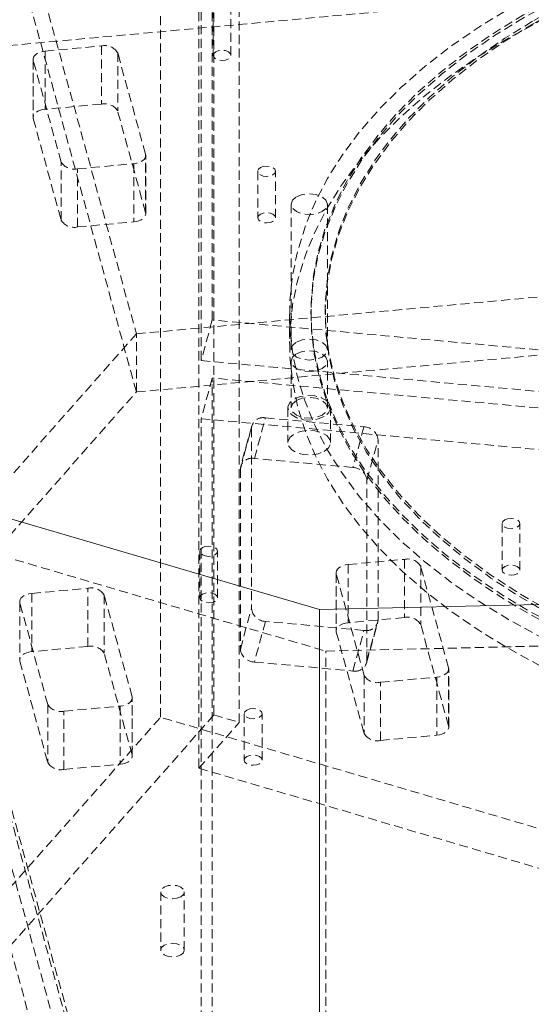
# Model space of a CAD drawing. Header units: millimetres. Extents: x 1529 to 6255, y 1713 to 5797.
# Tile 51 of 82: x 5741 to 5813, y 4709 to 4847. Entities that reach past the tile are written whole.
import ezdxf

# ---------------------------------------------------------------- set-up
doc = ezdxf.new("R2010")
doc.units = ezdxf.units.MM
doc.linetypes.add('HIDDEN', pattern=[1.905, 1.27, -0.635])

msp = doc.modelspace()

# ---------------------------------------------------------------- linework, layer by layer
at = {"color": 7, "linetype": 'HIDDEN', "lineweight": 0}
for p, q in [((5768.255, 4912.72), (5768.255, 4749.411)), ((5766.144, 4905.242), (5766.144, 4741.934)), ((5771.819, 4748.363), (5771.819, 4903.572)), ((5760.764, 4749.09), (5760.764, 4896.067)), ((5757.362, 4664.113), (5694.335, 4893.839)), ((5768.021, 4804.872), (5768.021, 4882.444)), ((5736.965, 4877.269), (5757.362, 4802.925)), ((5766.457, 4876.742), (5766.457, 4799.171)), ((5757.362, 4794.759), (5735.256, 4875.332)), ((5973.998, 4864.841), (5702.383, 4840.006)), ((5768.151, 4848.552), (5768.151, 4842.02)), ((5770.651, 4842.02), (5770.651, 4848.552)), ((5757.049, 4671.785), (5709.279, 4845.901)), ((5709.621, 4846.288), (5757.362, 4672.278)), ((5744.544, 4842.623), (5752.446, 4843.345)), ((5752.446, 4843.345), (5752.446, 4835.18)), ((5705.417, 4841.525), (5752.111, 4671.334)), ((5742.857, 4841.483), (5742.857, 4833.317)), ((5744.544, 4842.623), (5744.544, 4834.458)), ((5758.645, 4828.131), (5754.734, 4842.386)), ((5754.734, 4842.386), (5754.734, 4834.22)), ((5746.793, 4827.047), (5742.882, 4841.302)), ((5742.882, 4841.302), (5742.882, 4833.137)), ((5752.446, 4835.18), (5744.544, 4834.458)), ((5742.882, 4833.137), (5746.793, 4818.882)), ((5758.645, 4819.966), (5754.734, 4834.22)), ((5757.362, 4802.925), (6028.977, 4827.759)), ((5758.645, 4819.966), (5758.645, 4828.131)), ((5758.669, 4819.785), (5758.669, 4827.951)), ((5746.793, 4818.882), (5746.793, 4827.047)), ((5749.081, 4826.088), (5756.982, 4826.81)), ((5756.982, 4826.81), (5756.982, 4818.645)), ((5749.081, 4817.922), (5749.081, 4826.088)), ((5774.408, 4825.745), (5774.408, 4819.213)), ((5776.908, 4819.213), (5776.908, 4825.745)), ((5779.086, 4821.119), (5779.086, 4800.705)), ((5784.186, 4800.705), (5784.186, 4821.119)), ((5757.362, 4794.759), (6028.977, 4819.594)), ((5749.081, 4817.922), (5756.982, 4818.645)), ((5778.879, 4805.673), (5778.879, 4801.59)), ((5781.879, 4806.081), (5781.879, 4805.673)), ((5783.879, 4806.081), (5783.879, 4805.673)), ((5768.021, 4804.872), (5766.457, 4799.171)), ((6033.86, 4780.566), (5768.021, 4804.872)), ((5757.362, 4802.925), (5661.567, 4694.39)), ((5757.362, 4794.759), (5757.362, 4802.925)), ((5766.457, 4799.171), (5938.172, 4783.47)), ((5779.086, 4799.072), (5779.086, 4792.54)), ((5784.186, 4792.54), (5784.186, 4799.072)), ((5768.021, 4796.707), (5766.457, 4791.005)), ((6033.86, 4772.401), (5768.021, 4796.707)), ((5768.021, 4674.226), (5768.021, 4796.707)), ((5574.449, 4587.52), (5757.362, 4794.759)), ((5669.058, 4792.165), (5783.955, 4758.369)), ((5778.636, 4792.54), (5778.636, 4787.641)), ((5784.636, 4787.641), (5784.636, 4792.54)), ((5766.457, 4791.005), (6032.295, 4766.699)), ((5766.457, 4668.524), (5766.457, 4791.005)), ((5773.94, 4785.422), (5775.504, 4791.124)), ((5775.504, 4791.124), (5789.332, 4789.859)), ((5771.964, 4783.969), (5773.529, 4789.671)), ((5773.575, 4790.02), (5772.011, 4784.318)), ((5773.529, 4789.671), (5773.529, 4764.358)), ((5789.332, 4789.859), (5787.767, 4784.157)), ((5789.743, 4782.344), (5791.307, 4788.046)), ((5791.307, 4762.733), (5791.307, 4788.046)), ((5787.767, 4784.157), (5773.94, 4785.422)), ((5771.964, 4783.969), (5771.964, 4758.657)), ((5789.743, 4757.031), (5789.743, 4782.344)), ((5808.735, 4776.28), (5808.735, 4769.748)), ((5811.235, 4769.748), (5811.235, 4776.28)), ((5766.264, 4772.397), (5766.264, 4765.864)), ((5768.764, 4765.864), (5768.764, 4772.397)), ((5787.104, 4770.531), (5795.005, 4771.254)), ((5795.005, 4771.254), (5795.005, 4763.088)), ((5787.104, 4770.531), (5787.104, 4762.366)), ((5801.204, 4756.04), (5797.293, 4770.294)), ((5797.293, 4770.294), (5797.293, 4762.129)), ((5785.416, 4769.391), (5785.416, 4761.226)), ((5789.352, 4754.956), (5785.441, 4769.21)), ((5785.441, 4769.21), (5785.441, 4761.045)), ((5742.658, 4766.468), (5750.559, 4767.19)), ((5750.559, 4759.025), (5750.559, 4767.19)), ((5742.658, 4766.468), (5742.658, 4758.302)), ((5756.758, 4751.976), (5752.847, 4766.23)), ((5752.847, 4766.23), (5752.847, 4758.065)), ((5744.906, 4750.892), (5740.995, 4765.147)), ((5740.995, 4765.147), (5740.995, 4756.981)), ((5771.964, 4758.657), (5773.529, 4764.358)), ((5795.005, 4763.088), (5787.104, 4762.366)), ((5789.743, 4757.031), (5791.307, 4762.733)), ((5775.504, 4762.545), (5773.94, 4756.843)), ((5789.332, 4761.28), (5775.504, 4762.545)), ((5787.767, 4755.579), (5789.332, 4761.28)), ((5789.696, 4756.682), (5791.261, 4762.384)), ((5801.204, 4747.874), (5797.293, 4762.129)), ((5783.955, 4758.369), (5875.666, 4760.549)), ((5785.441, 4761.045), (5789.352, 4746.791)), ((5750.559, 4759.025), (5742.658, 4758.302)), ((5756.758, 4743.81), (5752.847, 4758.065)), ((5783.955, 4611.392), (5783.955, 4758.369)), ((5740.995, 4756.981), (5744.906, 4742.727)), ((5773.94, 4756.843), (5787.767, 4755.579)), ((5801.204, 4747.874), (5801.204, 4756.04)), ((5801.229, 4747.694), (5801.229, 4755.859)), ((5789.352, 4754.956), (5789.352, 4746.791)), ((5791.64, 4753.996), (5799.542, 4754.719)), ((5799.542, 4754.719), (5799.542, 4746.553)), ((5791.64, 4745.831), (5791.64, 4753.996)), ((5756.758, 4743.81), (5756.758, 4751.976)), ((5756.783, 4743.63), (5756.783, 4751.795)), ((5744.906, 4750.892), (5744.906, 4742.727)), ((5747.194, 4749.932), (5755.096, 4750.655)), ((5755.096, 4750.655), (5755.096, 4742.489)), ((5768.255, 4749.411), (5661.567, 4628.535)), ((5669.058, 4645.188), (5760.764, 4749.09)), ((5747.194, 4741.767), (5747.194, 4749.932)), ((5875.662, 4715.294), (5760.764, 4749.09)), ((5768.255, 4749.411), (5771.819, 4748.363)), ((5772.522, 4749.59), (5772.522, 4743.057)), ((5775.022, 4743.057), (5775.022, 4749.59)), ((5766.144, 4741.934), (5771.819, 4748.363)), ((5791.64, 4745.831), (5799.542, 4746.553)), ((5747.194, 4741.767), (5755.096, 4742.489)), ((5766.144, 4741.934), (5878.411, 4708.911)), ((5760.786, 4724.561), (5760.786, 4716.395)), ((5764.085, 4716.395), (5764.085, 4724.561))]:
    msp.add_line(p, q, dxfattribs=at)
at = {"color": 7, "linetype": 'Continuous', "lineweight": 15}
for p, q in [((5783.073, 4764.202), (5670.806, 4797.225)), ((5874.783, 4766.382), (5783.073, 4764.202)), ((5783.073, 4764.202), (5783.073, 4600.894))]:
    msp.add_line(p, q, dxfattribs=at)
at = {"color": 7, "linetype": 'HIDDEN', "lineweight": 0, "flags": 128}
for points in [[(5809.632, 4848.534), (5814.075, 4850.954), (5818.754, 4853.22), (5823.653, 4855.326), (5828.756, 4857.264), (5834.046, 4859.027), (5839.504, 4860.609), (5845.112, 4862.006), (5850.852, 4863.211), (5856.703, 4864.223), (5862.646, 4865.036), (5868.661, 4865.648), (5874.727, 4866.058), (5880.825, 4866.263), (5886.933, 4866.263), (5893.03, 4866.058), (5899.097, 4865.648), (5905.112, 4865.036), (5911.055, 4864.223), (5916.906, 4863.211), (5922.645, 4862.006), (5928.254, 4860.609), (5933.712, 4859.027), (5939.001, 4857.264), (5944.104, 4855.326), (5949.003, 4853.22), (5953.682, 4850.954), (5958.125, 4848.534), (5962.316, 4845.97), (5966.242, 4843.269), (5969.89, 4840.44), (5973.246, 4837.495), (5976.3, 4834.441), (5979.041, 4831.29), (5981.46, 4828.052), (5983.549, 4824.739), (5985.301, 4821.361), (5986.709, 4817.93), (5987.77, 4814.458), (5988.479, 4810.956), (5988.834, 4807.436), (5988.834, 4803.91), (5988.479, 4800.39), (5987.77, 4796.888), (5986.709, 4793.415), (5985.301, 4789.985), (5983.549, 4786.607), (5981.46, 4783.293), (5979.041, 4780.056), (5976.3, 4776.905), (5973.246, 4773.851), (5969.89, 4770.905), (5966.242, 4768.077), (5962.316, 4765.376), (5958.125, 4762.812), (5953.682, 4760.392), (5949.003, 4758.125), (5944.104, 4756.02), (5939.001, 4754.082), (5933.712, 4752.319), (5928.254, 4750.737), (5922.645, 4749.34), (5916.906, 4748.134), (5911.055, 4747.123), (5905.112, 4746.31), (5899.097, 4745.698), (5893.03, 4745.288), (5886.933, 4745.083), (5880.825, 4745.083), (5874.727, 4745.288), (5868.661, 4745.698), (5862.646, 4746.31), (5856.703, 4747.123), (5850.852, 4748.134), (5845.112, 4749.34), (5839.504, 4750.737), (5834.046, 4752.319), (5828.756, 4754.082), (5823.653, 4756.02), (5818.754, 4758.125), (5814.075, 4760.392), (5809.633, 4762.812), (5805.441, 4765.376), (5801.515, 4768.077), (5797.868, 4770.905), (5794.511, 4773.851), (5791.458, 4776.905), (5788.716, 4780.056), (5786.297, 4783.293), (5784.208, 4786.607), (5782.457, 4789.985), (5781.048, 4793.415), (5779.987, 4796.888), (5779.278, 4800.39), (5778.923, 4803.91), (5778.923, 4807.436), (5779.278, 4810.956), (5779.987, 4814.458), (5781.048, 4817.93), (5782.456, 4821.361), (5784.208, 4824.739), (5786.297, 4828.052), (5788.716, 4831.29), (5791.458, 4834.441), (5794.511, 4837.495), (5797.868, 4840.44), (5801.515, 4843.269), (5805.441, 4845.97), (5809.632, 4848.534)], [(5811.754, 4847.718), (5807.645, 4845.203), (5803.8, 4842.552), (5800.23, 4839.777), (5796.949, 4836.885), (5793.967, 4833.886), (5791.295, 4830.792), (5788.943, 4827.613), (5786.917, 4824.359), (5785.226, 4821.043), (5783.875, 4817.675), (5782.869, 4814.267), (5782.211, 4810.83), (5781.903, 4807.378), (5781.947, 4803.921), (5782.343, 4800.471), (5783.088, 4797.041), (5784.181, 4793.641), (5785.617, 4790.285), (5787.393, 4786.983), (5789.5, 4783.747), (5791.934, 4780.588), (5794.684, 4777.517), (5797.741, 4774.545), (5801.096, 4771.681), (5804.736, 4768.935), (5808.648, 4766.318), (5812.82, 4763.838), (5817.237, 4761.503), (5821.884, 4759.322), (5826.744, 4757.302), (5831.802, 4755.451), (5837.039, 4753.774), (5842.437, 4752.277), (5847.978, 4750.966), (5853.643, 4749.844), (5859.413, 4748.917), (5865.266, 4748.187), (5871.184, 4747.656), (5877.145, 4747.326), (5883.13, 4747.199), (5889.117, 4747.276), (5895.087, 4747.554), (5901.017, 4748.035), (5906.889, 4748.716), (5912.681, 4749.594), (5918.374, 4750.667), (5923.948, 4751.931), (5929.383, 4753.382), (5934.662, 4755.015), (5939.766, 4756.823), (5944.678, 4758.802), (5949.379, 4760.943), (5953.855, 4763.24), (5958.09, 4765.685), (5962.069, 4768.269), (5965.778, 4770.983), (5969.205, 4773.818), (5972.338, 4776.764), (5975.166, 4779.812), (5977.679, 4782.95), (5979.869, 4786.168), (5981.728, 4789.454), (5983.249, 4792.798), (5984.429, 4796.187), (5985.261, 4799.611), (5985.744, 4803.057), (5985.876, 4806.513), (5985.656, 4809.968), (5985.086, 4813.41), (5984.166, 4816.826), (5982.901, 4820.205), (5981.294, 4823.536), (5979.352, 4826.806), (5977.081, 4830.005), (5974.488, 4833.121), (5971.583, 4836.145), (5968.375, 4839.064), (5964.877, 4841.87), (5961.099, 4844.552), (5957.055, 4847.102), (5952.758, 4849.511), (5948.224, 4851.77), (5943.469, 4853.871), (5938.508, 4855.807), (5933.358, 4857.572), (5928.038, 4859.16), (5922.566, 4860.565), (5916.961, 4861.781), (5911.241, 4862.806), (5905.427, 4863.636), (5899.539, 4864.266), (5893.597, 4864.697), (5887.621, 4864.925), (5881.633, 4864.95), (5875.652, 4864.773), (5869.7, 4864.393), (5863.796, 4863.812), (5857.962, 4863.032), (5852.217, 4862.056), (5846.581, 4860.887), (5841.073, 4859.529), (5835.714, 4857.986), (5830.52, 4856.265), (5825.51, 4854.371), (5820.702, 4852.31), (5816.111, 4850.09), (5811.754, 4847.718)], [(5811.754, 4847.31), (5807.645, 4844.794), (5803.8, 4842.144), (5800.23, 4839.368), (5796.949, 4836.476), (5793.967, 4833.478), (5791.295, 4830.384), (5788.943, 4827.205), (5786.917, 4823.951), (5785.226, 4820.635), (5783.875, 4817.266), (5782.869, 4813.858), (5782.211, 4810.422), (5781.903, 4806.97), (5781.947, 4803.512), (5782.343, 4800.063), (5783.088, 4796.632), (5784.181, 4793.233), (5785.617, 4789.877), (5787.393, 4786.575), (5789.5, 4783.339), (5791.934, 4780.18), (5794.684, 4777.109), (5797.741, 4774.136), (5801.096, 4771.272), (5804.736, 4768.527), (5808.648, 4765.91), (5812.82, 4763.429), (5817.237, 4761.095), (5821.884, 4758.914), (5826.744, 4756.894), (5831.802, 4755.042), (5837.039, 4753.365), (5842.437, 4751.869), (5847.978, 4750.557), (5853.643, 4749.436), (5859.413, 4748.509), (5865.266, 4747.778), (5871.184, 4747.247), (5877.145, 4746.918), (5883.13, 4746.791), (5889.117, 4746.867), (5895.087, 4747.146), (5901.017, 4747.627), (5906.889, 4748.307), (5912.681, 4749.186), (5918.374, 4750.259), (5923.948, 4751.523), (5929.383, 4752.974), (5934.662, 4754.607), (5939.766, 4756.415), (5944.678, 4758.394), (5949.379, 4760.535), (5953.855, 4762.832), (5958.09, 4765.276), (5962.069, 4767.86), (5965.778, 4770.575), (5969.205, 4773.41), (5972.338, 4776.356), (5975.166, 4779.404), (5977.679, 4782.542), (5979.869, 4785.759), (5981.728, 4789.046), (5983.249, 4792.39), (5984.429, 4795.779), (5985.261, 4799.203), (5985.744, 4802.649), (5985.876, 4806.105), (5985.656, 4809.56), (5985.086, 4813.002), (5984.166, 4816.418), (5982.901, 4819.797), (5981.294, 4823.127), (5979.352, 4826.398), (5977.081, 4829.597), (5974.488, 4832.713), (5971.583, 4835.736), (5968.375, 4838.656), (5964.877, 4841.462), (5961.099, 4844.144), (5957.055, 4846.694), (5952.758, 4849.103), (5948.224, 4851.361), (5943.469, 4853.463), (5938.508, 4855.399), (5933.358, 4857.164), (5928.038, 4858.752), (5922.566, 4860.156), (5916.961, 4861.373), (5911.241, 4862.398), (5905.427, 4863.227), (5899.539, 4863.858), (5893.597, 4864.288), (5887.621, 4864.517), (5881.633, 4864.542), (5875.652, 4864.364), (5869.7, 4863.985), (5863.796, 4863.404), (5857.962, 4862.624), (5852.217, 4861.648), (5846.581, 4860.478), (5841.073, 4859.12), (5835.714, 4857.578), (5830.52, 4855.857), (5825.51, 4853.962), (5820.702, 4851.902), (5816.111, 4849.682), (5811.754, 4847.31)], [(5813.168, 4846.902), (5817.481, 4849.248), (5822.028, 4851.443), (5826.791, 4853.479), (5831.755, 4855.348), (5836.902, 4857.044), (5842.215, 4858.561), (5847.673, 4859.893), (5853.259, 4861.037), (5858.952, 4861.988), (5864.733, 4862.742), (5870.581, 4863.297), (5876.476, 4863.652), (5882.397, 4863.804), (5888.323, 4863.753), (5894.233, 4863.5), (5900.107, 4863.045), (5905.924, 4862.39), (5911.664, 4861.537), (5917.306, 4860.489), (5922.831, 4859.25), (5928.218, 4857.825), (5933.45, 4856.218), (5938.508, 4854.434), (5943.374, 4852.481), (5948.031, 4850.365), (5952.463, 4848.093), (5956.654, 4845.674), (5960.589, 4843.116), (5964.255, 4840.427), (5967.638, 4837.618), (5970.727, 4834.698), (5973.511, 4831.678), (5975.981, 4828.568), (5978.126, 4825.378), (5979.941, 4822.121), (5981.418, 4818.808), (5982.553, 4815.45), (5983.341, 4812.059), (5983.78, 4808.647), (5983.868, 4805.226), (5983.604, 4801.808), (5982.991, 4798.405), (5982.029, 4795.029), (5980.722, 4791.691), (5979.076, 4788.405), (5977.094, 4785.18), (5974.786, 4782.029), (5972.158, 4778.962), (5969.22, 4775.991), (5965.982, 4773.125), (5962.456, 4770.375), (5958.654, 4767.751), (5954.589, 4765.261), (5950.276, 4762.914), (5945.73, 4760.719), (5940.966, 4758.684), (5936.002, 4756.815), (5930.855, 4755.119), (5925.543, 4753.602), (5920.084, 4752.269), (5914.498, 4751.125), (5908.805, 4750.175), (5903.024, 4749.42), (5897.176, 4748.865), (5891.281, 4748.511), (5885.361, 4748.359), (5879.435, 4748.409), (5873.524, 4748.663), (5867.65, 4749.118), (5861.833, 4749.773), (5856.093, 4750.626), (5850.451, 4751.673), (5844.927, 4752.912), (5839.539, 4754.337), (5834.307, 4755.945), (5829.249, 4757.728), (5824.383, 4759.681), (5819.726, 4761.797), (5815.294, 4764.069), (5811.104, 4766.488), (5807.169, 4769.047), (5803.503, 4771.735), (5800.119, 4774.544), (5797.03, 4777.464), (5794.246, 4780.484), (5791.777, 4783.595), (5789.631, 4786.784), (5787.816, 4790.041), (5786.339, 4793.355), (5785.204, 4796.713), (5784.416, 4800.104), (5783.978, 4803.516), (5783.89, 4806.937), (5784.153, 4810.355), (5784.767, 4813.758), (5785.729, 4817.134), (5787.035, 4820.471), (5788.682, 4823.758), (5790.663, 4826.982), (5792.972, 4830.133), (5795.599, 4833.2), (5798.537, 4836.171), (5801.775, 4839.037), (5805.301, 4841.787), (5809.103, 4844.412), (5813.168, 4846.902)], [(5809.632, 4844.452), (5805.441, 4841.887), (5801.515, 4839.186), (5797.868, 4836.358), (5794.511, 4833.412), (5791.458, 4830.358), (5788.716, 4827.207), (5786.297, 4823.97), (5784.208, 4820.656), (5782.456, 4817.279), (5781.048, 4813.848), (5779.987, 4810.375), (5779.278, 4806.873), (5778.923, 4803.353), (5778.923, 4799.827), (5779.278, 4796.307), (5779.987, 4792.805), (5781.048, 4789.333), (5782.457, 4785.902), (5784.208, 4782.524), (5786.297, 4779.211), (5788.716, 4775.973), (5791.458, 4772.822), (5794.511, 4769.769), (5797.868, 4766.823), (5801.515, 4763.995), (5805.441, 4761.294), (5809.633, 4758.729), (5814.075, 4756.309), (5818.754, 4754.043), (5823.653, 4751.937), (5828.756, 4750), (5834.046, 4748.237), (5839.504, 4746.654), (5845.112, 4745.258), (5850.852, 4744.052), (5856.703, 4743.04), (5862.646, 4742.227), (5868.661, 4741.615), (5874.727, 4741.206), (5880.825, 4741.001), (5886.933, 4741.001), (5893.03, 4741.206), (5899.097, 4741.615), (5905.112, 4742.227), (5911.055, 4743.04), (5916.906, 4744.052), (5922.645, 4745.258), (5928.254, 4746.654), (5933.712, 4748.237), (5939.001, 4750), (5944.104, 4751.937), (5949.003, 4754.043), (5953.682, 4756.309), (5958.125, 4758.729), (5962.316, 4761.294), (5966.242, 4763.995), (5969.89, 4766.823), (5973.246, 4769.769), (5976.3, 4772.822), (5979.041, 4775.973), (5981.46, 4779.211), (5983.549, 4782.524), (5985.301, 4785.902), (5986.709, 4789.333), (5987.77, 4792.805), (5988.479, 4796.307), (5988.834, 4799.827), (5988.834, 4803.353), (5988.479, 4806.873), (5987.77, 4810.375), (5986.709, 4813.848), (5985.301, 4817.279), (5983.549, 4820.656), (5981.46, 4823.97), (5979.041, 4827.207), (5976.3, 4830.358), (5973.246, 4833.412), (5969.89, 4836.358), (5966.242, 4839.186), (5962.316, 4841.887), (5958.125, 4844.452), (5953.682, 4846.871), (5949.003, 4849.138), (5944.104, 4851.243), (5939.001, 4853.181), (5933.712, 4854.944), (5928.254, 4856.526), (5922.645, 4857.923), (5916.906, 4859.129), (5911.055, 4860.14), (5905.112, 4860.953), (5899.097, 4861.565), (5893.03, 4861.975), (5886.933, 4862.18), (5880.825, 4862.18), (5874.727, 4861.975), (5868.661, 4861.565), (5862.646, 4860.953), (5856.703, 4860.14), (5850.852, 4859.129), (5845.112, 4857.923), (5839.504, 4856.526), (5834.046, 4854.944), (5828.756, 4853.181), (5823.653, 4851.243), (5818.754, 4849.138), (5814.075, 4846.871), (5809.632, 4844.452)], [(5813.168, 4846.493), (5809.103, 4844.003), (5805.301, 4841.379), (5801.775, 4838.629), (5798.537, 4835.763), (5795.599, 4832.792), (5792.972, 4829.725), (5790.663, 4826.574), (5788.682, 4823.349), (5787.035, 4820.063), (5785.729, 4816.725), (5784.767, 4813.349), (5784.153, 4809.946), (5783.89, 4806.528), (5783.978, 4803.107), (5784.416, 4799.695), (5785.204, 4796.304), (5786.339, 4792.946), (5787.816, 4789.633), (5789.631, 4786.376), (5791.777, 4783.187), (5794.246, 4780.076), (5797.03, 4777.056), (5800.119, 4774.136), (5803.503, 4771.327), (5807.169, 4768.638), (5811.104, 4766.08), (5815.294, 4763.661), (5819.726, 4761.389), (5824.383, 4759.273), (5829.249, 4757.32), (5834.307, 4755.536), (5839.539, 4753.929), (5844.927, 4752.504), (5850.451, 4751.265), (5856.093, 4750.217), (5861.833, 4749.365), (5867.65, 4748.709), (5873.524, 4748.254), (5879.435, 4748.001), (5885.361, 4747.951), (5891.281, 4748.103), (5897.176, 4748.457), (5903.024, 4749.012), (5908.805, 4749.766), (5914.498, 4750.717), (5920.084, 4751.861), (5925.543, 4753.193), (5930.855, 4754.71), (5936.002, 4756.406), (5940.966, 4758.276), (5945.73, 4760.311), (5950.276, 4762.506), (5954.589, 4764.853), (5958.654, 4767.342), (5962.456, 4769.967), (5965.982, 4772.717), (5969.22, 4775.583), (5972.158, 4778.554), (5974.786, 4781.621), (5977.094, 4784.772), (5979.076, 4787.997), (5980.722, 4791.283), (5982.029, 4794.62), (5982.991, 4797.996), (5983.604, 4801.4), (5983.868, 4804.818), (5983.78, 4808.239), (5983.341, 4811.651), (5982.553, 4815.042), (5981.418, 4818.4), (5979.941, 4821.713), (5978.126, 4824.97), (5975.981, 4828.159), (5973.511, 4831.27), (5970.727, 4834.29), (5967.638, 4837.21), (5964.255, 4840.019), (5960.589, 4842.707), (5956.654, 4845.266), (5952.463, 4847.685), (5948.031, 4849.957), (5943.374, 4852.073), (5938.508, 4854.026), (5933.45, 4855.81), (5928.218, 4857.417), (5922.831, 4858.842), (5917.306, 4860.081), (5911.664, 4861.129), (5905.924, 4861.981), (5900.107, 4862.636), (5894.233, 4863.091), (5888.323, 4863.345), (5882.397, 4863.395), (5876.476, 4863.243), (5870.581, 4862.889), (5864.733, 4862.334), (5858.952, 4861.58), (5853.259, 4860.629), (5847.673, 4859.485), (5842.215, 4858.153), (5836.902, 4856.636), (5831.755, 4854.939), (5826.791, 4853.07), (5822.028, 4851.035), (5817.481, 4848.84), (5813.168, 4846.493)], [(5742.882, 4841.302), (5742.859, 4841.528), (5742.912, 4841.752), (5743.041, 4841.966), (5743.239, 4842.161), (5743.499, 4842.33), (5743.812, 4842.467), (5744.165, 4842.566), (5744.544, 4842.623)], [(5768.517, 4842.53), (5768.246, 4842.296), (5768.151, 4842.02), (5768.246, 4841.744), (5768.517, 4841.51), (5768.923, 4841.353), (5769.401, 4841.298), (5769.879, 4841.353), (5770.285, 4841.51), (5770.556, 4841.744), (5770.651, 4842.02), (5770.556, 4842.296), (5770.285, 4842.53), (5769.879, 4842.687), (5769.401, 4842.741), (5768.923, 4842.687), (5768.517, 4842.53)], [(5744.544, 4834.458), (5744.165, 4834.4), (5743.812, 4834.302), (5743.499, 4834.165), (5743.239, 4833.996), (5743.041, 4833.801), (5742.912, 4833.587), (5742.859, 4833.362), (5742.882, 4833.137)], [(5758.645, 4828.131), (5758.668, 4827.905), (5758.614, 4827.681), (5758.486, 4827.467), (5758.287, 4827.272), (5758.027, 4827.103), (5757.714, 4826.966), (5757.362, 4826.867), (5756.982, 4826.81)], [(5774.774, 4826.255), (5775.18, 4826.412), (5775.658, 4826.467), (5776.137, 4826.412), (5776.542, 4826.255), (5776.813, 4826.021), (5776.908, 4825.745), (5776.813, 4825.469), (5776.542, 4825.235), (5776.137, 4825.078), (5775.658, 4825.023), (5775.18, 4825.078), (5774.774, 4825.235), (5774.504, 4825.469), (5774.408, 4825.745), (5774.503, 4826.021), (5774.774, 4826.255)], [(5779.833, 4822.16), (5780.66, 4822.479), (5781.636, 4822.591), (5782.612, 4822.479), (5783.439, 4822.16), (5783.992, 4821.682), (5784.186, 4821.119), (5783.992, 4820.555), (5783.439, 4820.078), (5782.612, 4819.759), (5781.636, 4819.647), (5780.66, 4819.759), (5779.833, 4820.078), (5779.28, 4820.555), (5779.086, 4821.119), (5779.28, 4821.682), (5779.833, 4822.16)], [(5756.982, 4818.645), (5757.362, 4818.702), (5757.714, 4818.801), (5758.027, 4818.937), (5758.287, 4819.106), (5758.486, 4819.302), (5758.614, 4819.516), (5758.668, 4819.74), (5758.645, 4819.966)], [(5774.774, 4819.723), (5774.503, 4819.489), (5774.408, 4819.213), (5774.504, 4818.936), (5774.774, 4818.702), (5775.18, 4818.546), (5775.658, 4818.491), (5776.137, 4818.546), (5776.542, 4818.702), (5776.813, 4818.936), (5776.908, 4819.213), (5776.813, 4819.489), (5776.542, 4819.723), (5776.137, 4819.879), (5775.658, 4819.934), (5775.18, 4819.879), (5774.774, 4819.723)], [(5779.833, 4801.746), (5780.66, 4802.065), (5781.636, 4802.177), (5782.612, 4802.065), (5783.439, 4801.746), (5783.992, 4801.269), (5784.186, 4800.705), (5783.992, 4800.142), (5783.439, 4799.664), (5782.612, 4799.345), (5781.636, 4799.233), (5780.66, 4799.345), (5779.833, 4799.664), (5779.28, 4800.142), (5779.086, 4800.705), (5779.28, 4801.269), (5779.833, 4801.746)], [(5779.833, 4800.113), (5780.66, 4800.432), (5781.636, 4800.544), (5782.612, 4800.432), (5783.439, 4800.113), (5783.992, 4799.635), (5784.186, 4799.072), (5783.992, 4798.509), (5783.439, 4798.031), (5782.612, 4797.712), (5781.636, 4797.6), (5780.66, 4797.712), (5779.833, 4798.031), (5779.28, 4798.509), (5779.086, 4799.072), (5779.28, 4799.635), (5779.833, 4800.113)], [(5783.757, 4791.315), (5782.904, 4790.97), (5781.897, 4790.814), (5780.859, 4790.867), (5779.915, 4791.121), (5779.178, 4791.546), (5778.738, 4792.092), (5778.647, 4792.691), (5778.917, 4793.272), (5779.515, 4793.764), (5780.368, 4794.109), (5781.374, 4794.265), (5782.412, 4794.213), (5783.357, 4793.958), (5784.093, 4793.533), (5784.534, 4792.988), (5784.624, 4792.389), (5784.355, 4791.808), (5783.757, 4791.315)], [(5779.833, 4793.581), (5779.28, 4793.103), (5779.086, 4792.54), (5779.28, 4791.976), (5779.833, 4791.499), (5780.66, 4791.18), (5781.636, 4791.068), (5782.612, 4791.18), (5783.439, 4791.499), (5783.992, 4791.976), (5784.186, 4792.54), (5783.992, 4793.103), (5783.439, 4793.581), (5782.612, 4793.9), (5781.636, 4794.012), (5780.66, 4793.9), (5779.833, 4793.581)], [(5783.757, 4786.416), (5784.355, 4786.909), (5784.624, 4787.49), (5784.534, 4788.089), (5784.093, 4788.634), (5783.357, 4789.059), (5782.412, 4789.313), (5781.374, 4789.366), (5780.368, 4789.21), (5779.515, 4788.865), (5778.917, 4788.372), (5778.647, 4787.791), (5778.738, 4787.192), (5779.178, 4786.647), (5779.915, 4786.222), (5780.859, 4785.968), (5781.897, 4785.915), (5782.904, 4786.071), (5783.757, 4786.416)], [(5809.101, 4776.79), (5809.507, 4776.947), (5809.985, 4777.002), (5810.463, 4776.947), (5810.869, 4776.79), (5811.14, 4776.556), (5811.235, 4776.28), (5811.14, 4776.004), (5810.869, 4775.77), (5810.463, 4775.613), (5809.985, 4775.558), (5809.507, 4775.613), (5809.101, 4775.77), (5808.83, 4776.004), (5808.735, 4776.28), (5808.83, 4776.556), (5809.101, 4776.79)], [(5766.631, 4772.907), (5767.036, 4773.063), (5767.514, 4773.118), (5767.993, 4773.063), (5768.398, 4772.907), (5768.669, 4772.673), (5768.764, 4772.397), (5768.669, 4772.121), (5768.398, 4771.887), (5767.993, 4771.73), (5767.514, 4771.675), (5767.036, 4771.73), (5766.631, 4771.887), (5766.36, 4772.121), (5766.264, 4772.397), (5766.36, 4772.673), (5766.631, 4772.907)], [(5785.441, 4769.21), (5785.418, 4769.436), (5785.472, 4769.661), (5785.6, 4769.874), (5785.798, 4770.07), (5786.059, 4770.239), (5786.372, 4770.375), (5786.724, 4770.474), (5787.104, 4770.531)], [(5809.101, 4770.258), (5808.83, 4770.024), (5808.735, 4769.748), (5808.83, 4769.472), (5809.101, 4769.237), (5809.507, 4769.081), (5809.985, 4769.026), (5810.463, 4769.081), (5810.869, 4769.237), (5811.14, 4769.472), (5811.235, 4769.748), (5811.14, 4770.024), (5810.869, 4770.258), (5810.463, 4770.414), (5809.985, 4770.469), (5809.507, 4770.414), (5809.101, 4770.258)], [(5740.995, 4765.147), (5740.972, 4765.373), (5741.026, 4765.597), (5741.154, 4765.811), (5741.353, 4766.006), (5741.613, 4766.175), (5741.926, 4766.312), (5742.278, 4766.41), (5742.658, 4766.468)], [(5766.631, 4766.375), (5766.36, 4766.141), (5766.264, 4765.864), (5766.36, 4765.588), (5766.631, 4765.354), (5767.036, 4765.198), (5767.514, 4765.143), (5767.993, 4765.198), (5768.398, 4765.354), (5768.669, 4765.588), (5768.764, 4765.864), (5768.669, 4766.141), (5768.398, 4766.375), (5767.993, 4766.531), (5767.514, 4766.586), (5767.036, 4766.531), (5766.631, 4766.375)], [(5787.104, 4762.366), (5786.724, 4762.309), (5786.372, 4762.21), (5786.059, 4762.073), (5785.798, 4761.904), (5785.6, 4761.709), (5785.472, 4761.495), (5785.418, 4761.271), (5785.441, 4761.045)], [(5742.658, 4758.302), (5742.278, 4758.245), (5741.926, 4758.146), (5741.613, 4758.01), (5741.353, 4757.84), (5741.154, 4757.645), (5741.026, 4757.431), (5740.972, 4757.207), (5740.995, 4756.981)], [(5801.204, 4756.04), (5801.227, 4755.814), (5801.174, 4755.589), (5801.045, 4755.376), (5800.847, 4755.18), (5800.586, 4755.011), (5800.274, 4754.875), (5799.921, 4754.776), (5799.542, 4754.719)], [(5756.758, 4751.976), (5756.781, 4751.75), (5756.728, 4751.526), (5756.599, 4751.312), (5756.401, 4751.117), (5756.14, 4750.947), (5755.828, 4750.811), (5755.475, 4750.712), (5755.096, 4750.655)], [(5772.888, 4750.1), (5773.293, 4750.256), (5773.772, 4750.311), (5774.25, 4750.256), (5774.656, 4750.1), (5774.927, 4749.866), (5775.022, 4749.59), (5774.927, 4749.313), (5774.656, 4749.079), (5774.25, 4748.923), (5773.772, 4748.868), (5773.293, 4748.923), (5772.888, 4749.079), (5772.617, 4749.313), (5772.522, 4749.59), (5772.617, 4749.866), (5772.888, 4750.1)], [(5799.542, 4746.553), (5799.921, 4746.61), (5800.274, 4746.709), (5800.586, 4746.846), (5800.847, 4747.015), (5801.045, 4747.21), (5801.174, 4747.424), (5801.227, 4747.648), (5801.204, 4747.874)], [(5755.096, 4742.489), (5755.475, 4742.547), (5755.828, 4742.645), (5756.14, 4742.782), (5756.401, 4742.951), (5756.599, 4743.146), (5756.728, 4743.36), (5756.781, 4743.584), (5756.758, 4743.81)], [(5772.888, 4743.568), (5772.617, 4743.333), (5772.522, 4743.057), (5772.617, 4742.781), (5772.888, 4742.547), (5773.293, 4742.391), (5773.772, 4742.336), (5774.25, 4742.391), (5774.656, 4742.547), (5774.927, 4742.781), (5775.022, 4743.057), (5774.927, 4743.333), (5774.656, 4743.568), (5774.25, 4743.724), (5773.772, 4743.779), (5773.293, 4743.724), (5772.888, 4743.568)], [(5763.602, 4723.887), (5763.067, 4723.681), (5762.435, 4723.608), (5761.804, 4723.681), (5761.269, 4723.887), (5760.911, 4724.196), (5760.786, 4724.561), (5760.911, 4724.925), (5761.269, 4725.234), (5761.804, 4725.441), (5762.436, 4725.513), (5763.067, 4725.441), (5763.602, 4725.234), (5763.96, 4724.925), (5764.085, 4724.561), (5763.96, 4724.196), (5763.602, 4723.887)], [(5763.602, 4715.722), (5763.96, 4716.031), (5764.085, 4716.395), (5763.96, 4716.76), (5763.602, 4717.069), (5763.067, 4717.275), (5762.436, 4717.348), (5761.804, 4717.275), (5761.269, 4717.069), (5760.911, 4716.76), (5760.786, 4716.395), (5760.911, 4716.031), (5761.269, 4715.722), (5761.804, 4715.515), (5762.435, 4715.443), (5763.067, 4715.515), (5763.602, 4715.722)]]:
    msp.add_lwpolyline(points, dxfattribs=at)
at = {"color": 7, "linetype": 'HIDDEN', "lineweight": 0}
for centre, radius, start, end in [((5752.921, 4841.27), 2.129, 31.59893, 102.89373), ((5752.921, 4833.105), 2.129, 31.59893, 102.89373), ((5748.606, 4828.163), 2.129, 211.59805, 282.89281), ((5748.606, 4819.997), 2.129, 211.59805, 282.89281), ((5775.17, 4789.508), 1.65, 78.32899, 174.32525), ((5789.28, 4787.821), 2.039, 6.33397, 88.55217), ((5773.606, 4783.806), 1.65, 78.32899, 174.32525), ((5787.716, 4782.119), 2.039, 6.33397, 88.55217), ((5795.48, 4769.179), 2.129, 31.59814, 102.89259), ((5751.034, 4765.115), 2.129, 31.59858, 102.89305), ((5775.556, 4764.583), 2.039, 186.33555, 268.55058), ((5789.666, 4762.896), 1.65, 258.33072, 354.32351), ((5795.48, 4761.013), 2.129, 31.59814, 102.89259), ((5751.034, 4756.949), 2.129, 31.59858, 102.89305), ((5773.991, 4758.882), 2.039, 186.33555, 268.55058), ((5788.101, 4757.194), 1.65, 258.33072, 354.32351), ((5791.165, 4756.071), 2.129, 211.5956, 282.89513), ((5746.719, 4752.008), 2.129, 211.59885, 282.89277), ((5791.165, 4747.906), 2.129, 211.5956, 282.89513), ((5746.719, 4743.842), 2.129, 211.59885, 282.89277)]:
    msp.add_arc(centre, radius, start, end, dxfattribs=at)

doc.saveas('drawing.dxf')
